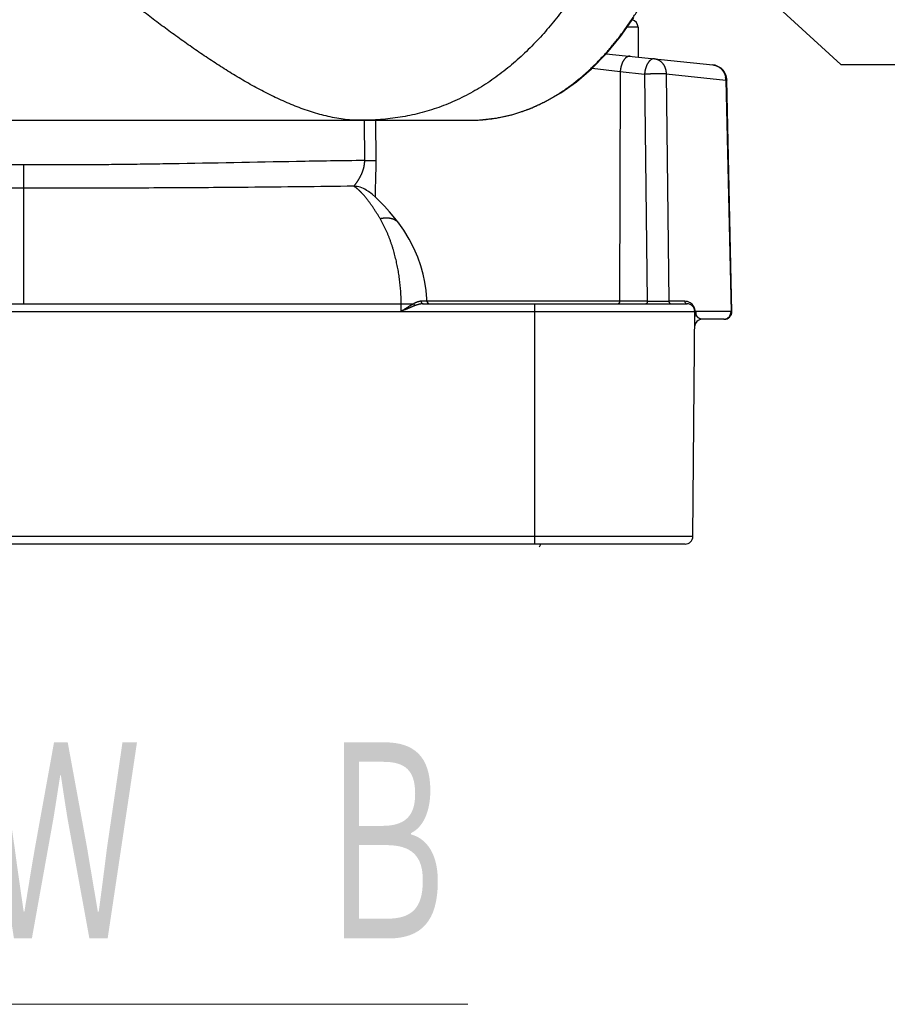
# Model space of a CAD drawing. Header units: millimetres. Extents: x 0 to 1300, y 0 to 891.
# Tile 7 of 141: x 445 to 486, y 189 to 236. Entities that reach past the tile are written whole.
import ezdxf

# ---------------------------------------------------------------- set-up
doc = ezdxf.new("R2010")
doc.units = ezdxf.units.MM
doc.header["$LTSCALE"] = 0.545669
doc.layers.add('NoLayerName_001', color=7, linetype='Continuous')
doc.styles.get("Standard").update_dxf_attribs({"font": 'txt', "bigfont": 'extfont2'})
doc.dimstyles.get("Standard").update_dxf_attribs({"dimtxt": 2.5, "dimasz": 2.5, "dimexe": 1, "dimexo": 1, "dimtad": 1, "dimdec": 3, "dimzin": 0, "dimdsep": 46, "dimtxsty": 'Standard', "dimcen": 2.5, "dimadec": 3, "dimazin": 0, "dimtfac": 0.75, "dimtdec": 3, "dimtmove": 0, "dimatfit": 3, "dimfxl": 1, "dimarcsym": 0})

msp = doc.modelspace()

# ---------------------------------------------------------------- linework, layer by layer
at = {"layer": 'NoLayerName_001', "color": 8, "linetype": 'Continuous', "lineweight": 25}
for p, q in [((474.49750054, 235.3737475), (473.97953643, 235.37374749)), ((472.32247824, 233.43552418), (473.65435973, 233.28197993)), ((473.65435973, 233.28197993), (473.62400925, 222.43791486)), ((473.65435973, 233.28197993), (474.80467952, 233.16107645)), ((474.80467952, 233.16107645), (474.93393289, 222.43791486)), ((475.82323949, 233.16996244), (475.95196326, 222.43642445)), ((475.82323949, 233.16996244), (478.64254125, 232.87984152)), ((478.64254125, 232.87984152), (478.89094428, 221.94416997)), ((461.58286457, 229.08199023), (461.57448081, 230.97855342)), ((462.11947705, 229.07773172), (462.11083896, 230.97855342)), ((445.45483033, 228.87127547), (445.45833514, 227.77664382)), ((445.45833514, 227.77664341), (445.45833514, 222.31655365)), ((427.6116864, 222.31655365), (463.30498389, 222.31655365)), ((463.30498389, 222.31655364), (463.89674297, 222.31901365)), ((463.3072514, 221.95055366), (463.30498389, 222.31655365)), ((474.93393289, 222.43791486), (464.52304414, 222.43791486)), ((469.61310216, 210.97055395), (469.61310216, 222.31655365)), ((476.70531494, 222.43642445), (475.95196326, 222.43642445)), ((477.08567947, 211.33336003), (413.83099082, 211.33336003))]:
    msp.add_line(p, q, dxfattribs=at)
at = {"layer": 'NoLayerName_001', "color": 7, "linetype": 'Continuous', "lineweight": 25}
for p, q in [((474.49750054, 235.3737475), (474.50979106, 233.96539388)), ((472.99380424, 234.12473051), (478.03360402, 233.59502621)), ((478.93601908, 221.94232446), (478.68891907, 232.8836658)), ((424.44915613, 230.97855342), (466.46751417, 230.97855342)), ((429.53586086, 230.97855342), (461.38080943, 230.97855342)), ((461.65727754, 227.68443526), (461.65894833, 227.68337495)), ((463.19316038, 226.12152439), (463.193691, 226.12083606)), ((464.3369787, 222.31655365), (476.81233432, 222.31655365)), ((413.73833598, 221.95055366), (477.17833431, 221.95055366)), ((477.08567947, 211.33336003), (477.17886483, 222.01134475)), ((477.19166835, 221.95054697), (477.21608185, 221.94736376)), ((478.89094428, 221.94416997), (477.21608185, 221.94736376)), ((478.56954338, 221.58455367), (477.53796017, 221.58455367)), ((476.71969341, 210.97055395), (414.19697688, 210.97055395))]:
    msp.add_line(p, q, dxfattribs=at)
for points in [[(466.46756285, 230.97855913), (467.0156637, 230.99606319), (467.84890594, 231.09329116), (468.63393919, 231.26963439), (469.39006517, 231.52461353), (470.12766712, 231.85992158), (470.85384544, 232.27872482), (471.58281336, 232.79660694), (472.29986189, 233.41292621), (473.00048349, 234.13158168), (473.67069745, 234.93993125), (474.30231831, 235.82714886)], [(463.193691, 226.12083606), (463.00096627, 226.3645969), (462.74859155, 226.66558891), (462.51575385, 226.9249757), (462.30262009, 227.14561528), (462.10889421, 227.33028625), (461.93119788, 227.48415545), (461.76261041, 227.61329959), (461.65723677, 227.68437101)], [(464.52306531, 222.4352117), (464.51856616, 222.55284213), (464.48549398, 222.94667952), (464.42717527, 223.33199764), (464.34312734, 223.7199802), (464.23141862, 224.11572714), (464.08848954, 224.52201889), (463.90843642, 224.94297047), (463.68923279, 225.36937675), (463.42772488, 225.7953501), (463.19314426, 226.12151194)]]:
    msp.add_lwpolyline(points, dxfattribs=at)
for centre, radius, start, end in [((474.13151449, 235.37055331), 0.36599999, 0.500043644, 74.72131139), ((477.95709897, 232.86705203), 0.73197952, 17.540874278, 83.999147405), ((477.95474099, 232.86669462), 0.73433859, 1.342092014, 17.512015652), ((464.64499624, 222.43855365), 0.12199784, 181.568949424, 269.999945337), ((476.81233432, 221.95055366), 0.36599999, 0, 90), ((478.56972922, 221.95055366), 0.36599999, 270, 358.709500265), ((477.53796017, 221.21855368), 0.36599999, 89.999996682, 179.5), ((476.71969341, 211.33655394), 0.36599999, 270, 359.5)]:
    msp.add_arc(centre, radius, start, end, dxfattribs=at)
at = {"layer": 'NoLayerName_001', "color": 8, "linetype": 'Continuous', "lineweight": 25}
for centre, radius, start, end in [((477.78442422, 232.86565133), 0.85823462, 0.945234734, 9.822582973), ((466.50012701, 238.89387883), 7.91429971, 274.123332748, 279.135659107), ((466.53519532, 238.65524598), 7.67312669, 279.160038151, 280.671239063), ((466.55400266, 238.5547409), 7.57087713, 280.672213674, 285.094086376), ((466.56353668, 238.51892932), 7.53381837, 285.095002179, 288.138249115), ((466.57266754, 238.48995345), 7.50343984, 288.140871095, 289.488748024), ((466.46912729, 239.38315122), 8.40459226, 269.98900338, 273.217129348), ((466.48150282, 239.13327174), 8.15441223, 273.228843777, 274.132908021), ((461.02989898, 226.69226254), 1.17389039, 57.693687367, 88.319373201), ((475.74981307, 431.94985524), 209.51352915, 269.7768885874, 270.0552702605), ((476.70533268, 221.95177334), 0.48465111, 73.972986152, 90.002097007), ((476.70480558, 221.95031281), 0.48620042, 44.412872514, 73.960804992), ((476.70393684, 221.94934856), 0.48749578, 30.56644241, 44.422370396), ((476.70266256, 221.94854521), 0.48900153, 19.580951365, 30.571562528), ((476.70139313, 221.94828458), 0.49028492, 11.772287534, 19.559929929), ((476.69983954, 221.9481433), 0.49183469, 0.280013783, 11.751474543), ((477.61792361, 221.94091885), 0.39978426, 179.53349857, 201.127359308), ((478.54688463, 221.90835848), 0.32380499, 270.059913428, 281.870218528), ((478.52548491, 221.93968194), 0.362615, 316.375640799, 327.324495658), ((468.4210771, 211.69510873), 1.64893791, 328.685137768, 333.882388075)]:
    msp.add_arc(centre, radius, start, end, dxfattribs=at)
for points, knots in [([(476.45608251, 249.56180827), (476.42242841, 249.4086444), (476.35607243, 249.10209081), (476.25080337, 248.64351843), (476.14197448, 248.18575368), (476.02887923, 247.72900185), (475.91158481, 247.27329941), (475.78995114, 246.81872804), (475.66389334, 246.3653574), (475.53331363, 245.91326167), (475.39811395, 245.46252131), (475.25816172, 245.01323395), (475.11332957, 244.56550116), (474.96348935, 244.1194254), (474.80851292, 243.67510916), (474.64827311, 243.23265452), (474.48263907, 242.79216624), (474.31150005, 242.35375496), (474.13466098, 241.91758551), (473.95189198, 241.48385949), (473.76297625, 241.05278198), (473.56769417, 240.62455938), (473.36582734, 240.1993975), (473.15715553, 239.77750429), (472.94147528, 239.35910102), (472.7185627, 238.94445911), (472.48817884, 238.53389906), (472.25009931, 238.12775322), (472.00409772, 237.7263557), (471.74994966, 237.33003932), (471.48742766, 236.93914566), (471.21635274, 236.55403778), (470.93642221, 236.17524432), (470.64732616, 235.80338095), (470.34877443, 235.43907653), (470.04048562, 235.08294845), (469.72213505, 234.73566667), (469.39359796, 234.39774178), (469.05423346, 234.07050923), (468.70556173, 233.75292188), (468.4625625, 233.5534432), (468.34238717, 233.45217767)], [0, 0, 0, 0, 0.4704529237, 0.9409473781, 1.4114699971, 1.8820103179, 2.3525608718, 2.823117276, 3.2936783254, 3.7642460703, 4.234820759, 4.7053938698, 5.1759597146, 5.6465176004, 6.1170720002, 6.587632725, 7.0582150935, 7.5288368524, 7.9994859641, 8.4701374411, 8.9407774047, 9.4114040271, 9.8820281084, 10.3526736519, 10.8233753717, 11.294126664, 11.7648893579, 12.2356430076, 12.7063876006, 13.1771445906, 13.6479579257, 14.1188793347, 14.5898625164, 15.060839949, 15.531788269, 16.0027317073, 16.4737451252, 16.9449554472, 17.4163971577, 17.8879026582, 18.3593593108, 18.3593593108, 18.3593593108, 18.3593593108]), ([(461.38080943, 230.97855342), (461.24443723, 230.98330734), (460.97111418, 230.98618627), (460.56300819, 231.03038835), (460.15748088, 231.09479981), (459.75583635, 231.18110827), (459.35883874, 231.28531776), (458.96692547, 231.4058519), (458.58009457, 231.5409997), (458.19815792, 231.68915672), (457.82091526, 231.84871688), (457.44805877, 232.01811578), (457.07945776, 232.19648427), (456.71490804, 232.38300165), (456.35418096, 232.57685019), (455.99705254, 232.77722617), (455.64323965, 232.98330573), (455.29255625, 233.19455777), (454.94483332, 233.41058183), (454.59986831, 233.63096193), (454.25746271, 233.85528951), (453.91741397, 234.08315514), (453.57950879, 234.31416179), (453.24362376, 234.54807512), (452.90962308, 234.78466518), (452.57736911, 235.02370425), (452.24672431, 235.26496465), (451.91754939, 235.50821876), (451.58970208, 235.75324616), (451.26308997, 235.99990571), (450.93761416, 236.2480568), (450.61317544, 236.4975603), (450.28967427, 236.74827657), (449.96701182, 237.00006738), (449.6450841, 237.25279134), (449.32382221, 237.50635636), (449.00316092, 237.76067867), (448.57632358, 238.10067313), (448.04393943, 238.52713116), (447.08768211, 239.29729679), (446.34542221, 239.898171), (445.81485456, 240.32689361)], [0, 0, 0, 0, 0.4093651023, 0.8193668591, 1.230022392, 1.6408804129, 2.0512103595, 2.461016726, 2.8706359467, 3.2802305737, 3.6898034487, 4.0992731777, 4.5087034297, 4.9181624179, 5.3276630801, 5.7371683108, 6.1466062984, 6.555976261, 6.9653191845, 7.3746582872, 7.7839996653, 8.1933338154, 8.6026464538, 9.0119474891, 9.4212478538, 9.8305521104, 10.2398589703, 10.6491618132, 11.0584535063, 11.4677380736, 11.8770201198, 12.2863018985, 12.6955835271, 13.1048632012, 13.5141382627, 13.9234100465, 14.3326810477, 14.7419530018, 15.5605031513, 16.3790627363, 18.4254610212, 18.4254610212, 18.4254610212, 18.4254610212]), ([(469.07597814, 231.41640798), (469.15470862, 231.44573625), (469.31294639, 231.50254759), (469.54609125, 231.59901153), (469.77661918, 231.70188778), (470.00390604, 231.81212571), (470.2278992, 231.92911473), (470.44839248, 232.05266315), (470.66522255, 232.18246615), (470.87823389, 232.31826934), (471.08733357, 232.45981711), (471.29249717, 232.60685385), (471.49372253, 232.75914542), (471.6910096, 232.91645716), (471.88435808, 233.07855486), (472.07376766, 233.2452043), (472.25924079, 233.4161735), (472.4407937, 233.59124598), (472.61847069, 233.77021366), (472.7923343, 233.95288276), (472.96245072, 234.13906355), (473.1288861, 234.32856634), (473.29170693, 234.52120122), (473.4509784, 234.71677958), (473.60677562, 234.91511466), (473.75915996, 235.11605157), (473.90817595, 235.31946852), (474.0538678, 235.52525312), (474.19632205, 235.73326767), (474.33546283, 235.94347475), (474.47182166, 236.15546167), (474.55972776, 236.29865015), (474.60405018, 236.37000252)], [0, 0, 0, 0, 0.252047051, 0.5042883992, 0.7567136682, 1.0092940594, 1.2619836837, 1.5147208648, 1.7674294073, 2.0200226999, 2.2724795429, 2.5248495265, 2.7771714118, 3.0294693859, 3.2817536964, 3.5340212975, 3.7862564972, 4.0384420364, 4.2906010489, 4.5427611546, 4.794938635, 5.0471389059, 5.2993569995, 5.5515780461, 5.80377843, 6.0559475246, 6.308093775, 6.5602215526, 6.8123298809, 7.0644126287, 7.3164587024, 7.5684522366, 7.5684522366, 7.5684522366, 7.5684522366]), ([(474.12214407, 234.00613722), (474.11433783, 234.00649657), (474.09870143, 234.00786518), (474.07517058, 234.00601717), (474.05192747, 234.00207366), (474.02921396, 233.99574449), (474.00722757, 233.98735046), (473.98605205, 233.9771217), (473.96573918, 233.96530031), (473.94631343, 233.95210047), (473.92778094, 233.93769433), (473.91011677, 233.92223716), (473.89328838, 233.90587639), (473.87725002, 233.888754), (473.86196977, 233.87096814), (473.84742005, 233.85258831), (473.83356271, 233.83368155), (473.82036144, 233.81431245), (473.80777244, 233.79454325), (473.79577731, 233.77440947), (473.78436298, 233.75393576), (473.77351268, 233.73314602), (473.7632103, 233.71206377), (473.75343952, 233.69071262), (473.74418413, 233.66911613), (473.73542787, 233.64729786), (473.72715455, 233.62528138), (473.71934782, 233.60309027), (473.71199189, 233.58074788), (473.70506833, 233.55827637), (473.69856747, 233.53569099), (473.69248884, 233.5130006), (473.68682921, 233.49021297), (473.681586, 233.46733557), (473.67675609, 233.44437596), (473.67233792, 233.42134152), (473.6683242, 233.39824032), (473.66472896, 233.37507788), (473.66148678, 233.35186911), (473.65971436, 233.33635004), (473.6587797, 233.32859775)], [0, 0, 0, 0, 0.02344353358, 0.04698202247, 0.07056272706, 0.0940979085, 0.1175873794, 0.14107770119, 0.16456887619, 0.18803188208, 0.21148361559, 0.23494482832, 0.25841286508, 0.28186678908, 0.30530374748, 0.3287375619, 0.35217435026, 0.37561252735, 0.39904523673, 0.42247536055, 0.4459108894, 0.46935764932, 0.49281933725, 0.51629762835, 0.53979228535, 0.56330126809, 0.58682084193, 0.61034568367, 0.63386898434, 0.65738276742, 0.68088330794, 0.7043720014, 0.72785025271, 0.75131922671, 0.77477985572, 0.79823284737, 0.82167869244, 0.84511767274, 0.86854986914, 0.8919751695, 0.8919751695, 0.8919751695, 0.8919751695]), ([(475.27246387, 233.88523373), (475.26465684, 233.88559712), (475.24901958, 233.88696971), (475.22548596, 233.88515244), (475.20223891, 233.88123467), (475.17952551, 233.87491115), (475.15754574, 233.86650194), (475.13637913, 233.85625096), (475.11607374, 233.84440995), (475.09664823, 233.83120389), (475.07811082, 233.81680145), (475.06044014, 233.80135256), (475.04360642, 233.78499991), (475.02756786, 233.76788023), (475.01229276, 233.75009105), (474.997751, 233.73170419), (474.98390273, 233.71278855), (474.97070988, 233.6934107), (474.95812649, 233.67363481), (474.94613406, 233.65349671), (474.9347201, 233.63302067), (474.9238682, 233.61223036), (474.9135626, 233.59114895), (474.90378739, 233.56979975), (474.89452672, 233.54820601), (474.88576471, 233.52639099), (474.87748555, 233.50437794), (474.86967327, 233.48219014), (474.86231245, 233.45985064), (474.85538509, 233.43738131), (474.84888167, 233.41479729), (474.8428015, 233.39210753), (474.83714119, 233.3693199), (474.83189803, 233.34644197), (474.82706874, 233.32348143), (474.82265159, 233.30044576), (474.81863916, 233.27734313), (474.8150453, 233.25417918), (474.8118045, 233.23096893), (474.81003276, 233.21544893), (474.80909848, 233.20769618)], [0, 0, 0, 0, 0.02344644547, 0.04698714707, 0.07056623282, 0.09409770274, 0.11758529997, 0.14107757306, 0.16457349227, 0.18804081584, 0.21149436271, 0.23495474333, 0.25842025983, 0.28187177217, 0.30530775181, 0.32874218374, 0.35218094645, 0.37562190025, 0.39905742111, 0.42248996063, 0.44592737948, 0.46937542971, 0.49283778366, 0.51631613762, 0.53981031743, 0.56331838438, 0.58683674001, 0.61036022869, 0.63388223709, 0.65739500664, 0.68089494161, 0.70438343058, 0.72786185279, 0.7513313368, 0.77479276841, 0.79824679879, 0.82169385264, 0.84513413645, 0.86856764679, 0.89199417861, 0.89199417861, 0.89199417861, 0.89199417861]), ([(475.27246387, 233.88523373), (475.28331479, 233.88374448), (475.30512657, 233.88125692), (475.337423, 233.87453962), (475.36937383, 233.86610997), (475.40080735, 233.85570302), (475.43160442, 233.84346903), (475.46163159, 233.82944641), (475.49076262, 233.81370156), (475.51888169, 233.79628405), (475.54592984, 233.77730144), (475.57186738, 233.7568516), (475.59665735, 233.73503054), (475.62026287, 233.71193407), (475.64264689, 233.68765781), (475.66377329, 233.66229688), (475.68360947, 233.63593798), (475.70213844, 233.60866346), (475.71935558, 233.58054849), (475.73525821, 233.55166394), (475.74984386, 233.52208073), (475.76310996, 233.4918697), (475.77505394, 233.46110166), (475.78567336, 233.42984672), (475.79496658, 233.39817217), (475.80293929, 233.36614384), (475.80959962, 233.33382445), (475.81495089, 233.30127619), (475.8190148, 233.26856124), (475.82174443, 233.23574175), (475.82334836, 233.20287982), (475.82317166, 233.18096495), (475.82323879, 233.17001889)], [0, 0, 0, 0, 0.0328579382, 0.06581476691, 0.09885396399, 0.13195246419, 0.16508258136, 0.19821387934, 0.23131501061, 0.26436628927, 0.29738669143, 0.33039603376, 0.36340516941, 0.39641692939, 0.42942708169, 0.46242528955, 0.49539868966, 0.52835419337, 0.56130675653, 0.5942663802, 0.62723842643, 0.66022407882, 0.69322080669, 0.72622282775, 0.75922356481, 0.79222108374, 0.82521232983, 0.85819174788, 0.89115163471, 0.92408248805, 0.95697335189, 0.98981215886, 0.98981215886, 0.98981215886, 0.98981215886]), ([(468.34238717, 233.45217767), (468.21860233, 233.35539538), (467.97369683, 233.15834262), (467.59028723, 232.8836444), (467.19718524, 232.62282774), (466.792739, 232.3792833), (466.37807213, 232.15311003), (465.95387595, 231.94519623), (465.52103154, 231.75626522), (465.08037591, 231.58710297), (464.63276625, 231.43843649), (464.1789777, 231.31115872), (463.71998258, 231.20531941), (463.25680186, 231.12032263), (462.79036033, 231.05548691), (462.32159886, 231.01088873), (461.85150965, 230.98287413), (461.53764602, 230.98142874), (461.38080943, 230.97855342)], [0, 0, 0, 0, 0.4713867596, 0.9427816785, 1.4143693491, 1.8863645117, 2.3586379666, 2.8309587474, 3.3031330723, 3.7750125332, 4.246502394, 4.717577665, 5.1883853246, 5.6591180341, 6.1298765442, 6.6006830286, 7.0714705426, 7.54205936, 7.54205936, 7.54205936, 7.54205936]), ([(478.03362288, 233.59502423), (478.0434577, 233.59375549), (478.06319443, 233.59155236), (478.09253486, 233.58622056), (478.12166832, 233.57969989), (478.15049456, 233.57179165), (478.17894726, 233.56257664), (478.20695077, 233.55206026), (478.23443293, 233.54026907), (478.26132236, 233.52721764), (478.28756642, 233.51294624), (478.31312645, 233.49750368), (478.33796507, 233.48093466), (478.36204527, 233.46328457), (478.38532995, 233.44459857), (478.40778206, 233.42492187), (478.42936493, 233.40429888), (478.45004399, 233.38277325), (478.46978898, 233.36038949), (478.48857053, 233.33719063), (478.50635942, 233.31321965), (478.52312648, 233.28851955), (478.53884223, 233.26313317), (478.55347819, 233.23710384), (478.56700179, 233.2104737), (478.57940409, 233.18329862), (478.59068702, 233.15563854), (478.60084582, 233.12755146), (478.60989246, 233.09909866), (478.61777863, 233.07033009), (478.62467992, 233.04133767), (478.62818881, 233.02179824), (478.63007775, 233.01206434)], [0, 0, 0, 0, 0.029748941, 0.05955530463, 0.08940709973, 0.11929111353, 0.14919349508, 0.17910033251, 0.20899822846, 0.23887609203, 0.2687364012, 0.29858728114, 0.32843421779, 0.35828027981, 0.38812646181, 0.41797202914, 0.44781488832, 0.47765425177, 0.5074925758, 0.53733181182, 0.56717322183, 0.59701765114, 0.62686580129, 0.65671850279, 0.68657690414, 0.7164409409, 0.74630744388, 0.77617047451, 0.80602167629, 0.83585061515, 0.86564511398, 0.89539158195, 0.89539158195, 0.89539158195, 0.89539158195]), ([(473.6587797, 233.32859775), (473.65797735, 233.32083306), (473.65624175, 233.30531865), (473.6550307, 233.28975451), (473.65435973, 233.28197993)], [0, 0, 0, 0, 0.023418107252, 0.046828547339, 0.046828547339, 0.046828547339, 0.046828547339]), ([(474.80909848, 233.20769618), (474.80829638, 233.19993111), (474.80656148, 233.18441603), (474.80535041, 233.16885129), (474.80467953, 233.16107645)], [0, 0, 0, 0, 0.023419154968, 0.046830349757, 0.046830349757, 0.046830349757, 0.046830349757]), ([(475.82323879, 233.17001889), (475.81645041, 233.17019043), (475.8028748, 233.17060282), (475.78250185, 233.17080562), (475.72138226, 233.17091454), (475.6330994, 233.17024931), (475.54481621, 233.17045478), (475.49048926, 233.1702666), (475.45653533, 233.17005321), (475.36146674, 233.16918189), (475.25282104, 233.16773786), (475.1509597, 233.16699478), (475.11021662, 233.16654211), (475.0898462, 233.16627691), (475.06947678, 233.16596051), (475.04910847, 233.16558765), (475.02195155, 233.16502825), (474.97442616, 233.16392435), (474.92690431, 233.162631), (474.88616565, 233.16170436), (474.86579493, 233.16132636), (474.84542349, 233.16107221), (474.8250512, 233.16094443), (474.81147011, 233.16104819), (474.80467953, 233.16107645)], [0, 0, 0, 0, 0.0203716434, 0.0407441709, 0.0611188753, 0.2037311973, 0.3055946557, 0.3259674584, 0.36671286, 0.4074582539, 0.6111850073, 0.6926770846, 0.7130495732, 0.7334217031, 0.7537934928, 0.7741651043, 0.7945368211, 0.8352814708, 0.9167794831, 0.9371547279, 0.957528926, 0.9779017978, 0.9982736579, 1.0186455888, 1.0186455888, 1.0186455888, 1.0186455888]), ([(478.68892258, 232.88380535), (478.68851981, 232.88357919), (478.68776862, 232.88305505), (478.68647375, 232.88276082), (478.68525085, 232.88240556), (478.68400194, 232.88213558), (478.68270903, 232.8818895), (478.68137779, 232.88167453), (478.68002163, 232.88148269), (478.67865219, 232.88131031), (478.67728104, 232.88115252), (478.67591627, 232.88100415), (478.67456108, 232.88086515), (478.67321496, 232.88073548), (478.67187651, 232.88061488), (478.67054433, 232.88050311), (478.66921703, 232.88039993), (478.66789322, 232.8803051), (478.6665715, 232.88021838), (478.66525047, 232.88013954), (478.66392873, 232.88006833), (478.66260501, 232.88000453), (478.6612785, 232.8799479), (478.659949, 232.87989826), (478.65861676, 232.87985541), (478.65728213, 232.87981919), (478.65594546, 232.87978943), (478.6546071, 232.87976595), (478.65326738, 232.87974857), (478.65192666, 232.87973713), (478.65058528, 232.87973145), (478.64924359, 232.87973135), (478.64790194, 232.87973668), (478.64656066, 232.8797472), (478.64522012, 232.87976295), (478.64388064, 232.87978301), (478.6429881, 232.87980098), (478.64254205, 232.87980938)], [0, 0, 0, 0, 0.001385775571, 0.002706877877, 0.003937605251, 0.00521540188, 0.006535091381, 0.007886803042, 0.009260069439, 0.010643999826, 0.012027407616, 0.013400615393, 0.01476241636, 0.016114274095, 0.017457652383, 0.018794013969, 0.020124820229, 0.021451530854, 0.022775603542, 0.024098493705, 0.025421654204, 0.026746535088, 0.028074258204, 0.029404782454, 0.0307378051, 0.03207302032, 0.033410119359, 0.034748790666, 0.036088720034, 0.037429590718, 0.038771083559, 0.040112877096, 0.041454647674, 0.042796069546, 0.044136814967, 0.045476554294, 0.046814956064, 0.046814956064, 0.046814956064, 0.046814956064]), ([(445.45702257, 228.87127573), (445.27785758, 228.87083115), (444.91952748, 228.86970731), (444.20286198, 228.86933698), (443.30702831, 228.87104999), (442.23204127, 228.87687416), (441.15708143, 228.8862377), (440.08216044, 228.89903801), (438.82813117, 228.91720845), (435.96189876, 228.96607475), (432.91672102, 229.02881738), (430.22955263, 229.07002961), (429.51295462, 229.07956164), (429.33380581, 229.08199021)], [0, 0, 0, 0, 0.537496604, 1.0749949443, 2.1499950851, 3.2249973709, 4.2999970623, 5.374991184, 6.4499843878, 8.0624763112, 13.974930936, 15.5874193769, 16.1249151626, 16.1249151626, 16.1249151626, 16.1249151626]), ([(461.58286457, 229.08199023), (461.04533689, 229.07424979), (459.97026737, 229.05966688), (456.92439172, 229.0081715), (454.05788772, 228.94839892), (451.37029302, 228.9064984), (450.29521696, 228.8922307), (449.22010061, 228.88109133), (448.14495043, 228.87349913), (447.24897436, 228.87016412), (446.53219127, 228.86941838), (445.9946051, 228.86969404), (445.63621671, 228.87082766), (445.45702257, 228.87127573)], [0, 0, 0, 0, 1.6127502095, 3.2255020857, 9.138921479, 10.2140903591, 11.2892584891, 12.3644302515, 13.4396070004, 14.514783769, 15.0523710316, 15.5899568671, 16.1275409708, 16.1275409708, 16.1275409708, 16.1275409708]), ([(461.06432715, 227.86564797), (461.07075218, 227.87192225), (461.0840749, 227.8840592), (461.10135063, 227.9048695), (461.11836704, 227.92583224), (461.13505701, 227.94704245), (461.15144501, 227.96844313), (461.16754548, 227.9900519), (461.1833762, 228.01186581), (461.19895328, 228.03387501), (461.21428901, 228.05606327), (461.22939447, 228.07841388), (461.24428272, 228.10090965), (461.25896175, 228.12353938), (461.27342388, 228.14630456), (461.28766474, 228.16920607), (461.30167932, 228.19224534), (461.31546274, 228.21542371), (461.32901013, 228.23874203), (461.34231503, 228.26220123), (461.35536946, 228.2858022), (461.36816547, 228.30954536), (461.38069505, 228.33343117), (461.39295023, 228.35746006), (461.40492295, 228.38163244), (461.41660511, 228.40594816), (461.42798664, 228.43040727), (461.43905673, 228.45500941), (461.4498046, 228.47975399), (461.46021944, 228.50464044), (461.47029045, 228.52966816), (461.48000681, 228.55483658), (461.48935764, 228.58014493), (461.49833182, 228.60559159), (461.50691783, 228.63117394), (461.51510429, 228.65688848), (461.522878, 228.68273197), (461.53023246, 228.70869963), (461.53713611, 228.73479237), (461.54365094, 228.76098998), (461.54754298, 228.7785618), (461.54954563, 228.78733534)], [0, 0, 0, 0, 0.0269411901, 0.053967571, 0.0809985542, 0.1079759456, 0.1349228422, 0.161863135, 0.1888152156, 0.2157797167, 0.2427529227, 0.2697304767, 0.2967074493, 0.3236805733, 0.3506503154, 0.3776176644, 0.4045837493, 0.4315498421, 0.4585173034, 0.4854864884, 0.5124568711, 0.5394281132, 0.5664001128, 0.5933730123, 0.6203472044, 0.6473231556, 0.6743002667, 0.701277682, 0.7282549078, 0.7552318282, 0.782208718, 0.809186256, 0.8361655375, 0.8631474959, 0.890131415, 0.9171165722, 0.9441027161, 0.9710900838, 0.9980794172, 1.02507198, 1.0520695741, 1.0520695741, 1.0520695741, 1.0520695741]), ([(461.54954563, 228.78733534), (461.5513914, 228.79614573), (461.55520107, 228.81374542), (461.56021103, 228.84029232), (461.56479174, 228.86692109), (461.56886146, 228.89363635), (461.57243366, 228.92042216), (461.57549676, 228.94726798), (461.57804397, 228.97416187), (461.58007448, 229.00109217), (461.58155871, 229.02804746), (461.58257615, 229.05501504), (461.58272478, 229.07300085), (461.58286524, 229.08199023)], [0, 0, 0, 0, 0.0270049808, 0.05401881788, 0.0810387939, 0.10806153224, 0.13508391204, 0.16210308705, 0.18911650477, 0.21612192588, 0.243117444, 0.27010150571, 0.29707293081, 0.29707293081, 0.29707293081, 0.29707293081]), ([(461.58286457, 229.08199023), (461.63056623, 229.08191822), (461.72000832, 229.08182675), (461.82733856, 229.08152098), (461.89889138, 229.0811543), (461.94062773, 229.08083913), (461.99428921, 229.08029096), (462.04199046, 229.07970985), (462.08372871, 229.0791355), (462.1016162, 229.0787254), (462.11352235, 229.07802756), (462.11947705, 229.07773172)], [0, 0, 0, 0, 0.14310514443, 0.26832641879, 0.32199166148, 0.35776630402, 0.39353883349, 0.48298470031, 0.5008785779, 0.51876811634, 0.53665423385, 0.53665423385, 0.53665423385, 0.53665423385]), ([(462.08387609, 227.3509771), (462.08399257, 227.37400539), (462.08409599, 227.42006324), (462.08502843, 227.48914509), (462.08631778, 227.55822196), (462.08796796, 227.62729279), (462.09050658, 227.71937721), (462.0962489, 227.90352103), (462.10348145, 228.11065908), (462.10884063, 228.29481745), (462.11126557, 228.38690847), (462.11294045, 228.45598114), (462.11446007, 228.5250572), (462.11581168, 228.5941362), (462.11698282, 228.66321766), (462.1179612, 228.73230112), (462.11873355, 228.80138611), (462.11929036, 228.87047217), (462.11960803, 228.93955879), (462.11971565, 229.00864565), (462.1195356, 229.05470302), (462.11947705, 229.07773172)], [0, 0, 0, 0, 0.0690857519, 0.1381724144, 0.2072612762, 0.2763520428, 0.3454431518, 0.4836191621, 0.8290509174, 0.9672337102, 1.0363265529, 1.1054196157, 1.1745124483, 1.2436046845, 1.312696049, 1.3817863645, 1.4508755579, 1.5199636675, 1.5890508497, 1.6581373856, 1.727223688, 1.727223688, 1.727223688, 1.727223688]), ([(445.45833514, 227.77664382), (444.41790821, 227.77652136), (442.75322406, 227.77484799), (440.46428751, 227.77904775), (438.5915317, 227.78563944), (436.71879792, 227.79668656), (433.80570459, 227.8205499), (431.51693043, 227.84796564), (429.8523451, 227.86561253)], [0, 0, 0, 0, 3.1212808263, 4.9940503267, 6.8668161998, 8.7395795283, 10.6123440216, 15.6063806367, 15.6063806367, 15.6063806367, 15.6063806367]), ([(461.0643254, 227.86561264), (459.39974004, 227.84796565), (457.11096584, 227.82055124), (454.19787249, 227.79668446), (452.32513868, 227.78563949), (450.24429848, 227.77830434), (447.95535989, 227.7748048), (446.29067649, 227.77637356), (445.45833514, 227.77664371)], [0, 0, 0, 0, 4.9940366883, 6.866801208, 8.7395645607, 10.6123304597, 13.109356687, 15.6063808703, 15.6063808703, 15.6063808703, 15.6063808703]), ([(461.46786531, 227.51899046), (461.46180808, 227.52549556), (461.44973006, 227.53854072), (461.43139123, 227.5579021), (461.41290764, 227.57712706), (461.39424752, 227.59618279), (461.3754085, 227.61506375), (461.35638032, 227.63375711), (461.33715484, 227.65225198), (461.31772334, 227.67053695), (461.29807723, 227.68860072), (461.27820806, 227.70643215), (461.25810673, 227.72401916), (461.23776911, 227.74135126), (461.21718125, 227.75839874), (461.19632008, 227.77511209), (461.17516791, 227.79144393), (461.15370488, 227.80734337), (461.13191691, 227.82276922), (461.1097689, 227.83764477), (461.08730397, 227.85202552), (461.07195159, 227.86099004), (461.0643232, 227.86554961)], [0, 0, 0, 0, 0.02666566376, 0.05333324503, 0.08000219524, 0.10667231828, 0.13334379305, 0.16001719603, 0.18669352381, 0.21337421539, 0.2400611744, 0.26675679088, 0.29346396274, 0.32018575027, 0.3469178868, 0.37364997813, 0.40037368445, 0.42708335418, 0.45377632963, 0.48045325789, 0.50711840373, 0.53377995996, 0.53377995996, 0.53377995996, 0.53377995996]), ([(462.30795754, 226.33920584), (462.29558248, 226.35996721), (462.27092703, 226.40154761), (462.23337268, 226.46357773), (462.1954553, 226.52538878), (462.15709862, 226.58693121), (462.11830279, 226.64820092), (462.07904749, 226.70918164), (462.03931786, 226.76986035), (461.99909764, 226.83022319), (461.9583708, 226.89025642), (461.91712166, 226.9499466), (461.87533322, 227.00927867), (461.83299707, 227.0682386), (461.7900633, 227.12677518), (461.74647241, 227.18482223), (461.70217044, 227.24231524), (461.65709859, 227.29918543), (461.61121298, 227.35537758), (461.56441487, 227.41078645), (461.51680989, 227.46549322), (461.48409839, 227.50108542), (461.46786531, 227.51899046)], [0, 0, 0, 0, 0.0725092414, 0.1450210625, 0.2175350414, 0.2900511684, 0.3625698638, 0.4350919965, 0.5076189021, 0.5801524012, 0.652694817, 0.7252489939, 0.7978183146, 0.870405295, 0.9430015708, 1.015595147, 1.088176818, 1.1607405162, 1.2332836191, 1.3058072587, 1.3783166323, 1.4508213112, 1.4508213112, 1.4508213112, 1.4508213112]), ([(463.30502858, 222.31655384), (463.30446712, 222.36307181), (463.30386779, 222.45612672), (463.29982572, 222.5956714), (463.29392275, 222.73517094), (463.28583408, 222.87458615), (463.27566566, 223.01388193), (463.26340794, 223.15302208), (463.24908256, 223.29197072), (463.23270184, 223.43069179), (463.21428411, 223.56915076), (463.19382886, 223.70731301), (463.17131443, 223.84514257), (463.1467233, 223.98260496), (463.12003683, 224.11966557), (463.09123656, 224.25628985), (463.0603044, 224.39244331), (463.02722065, 224.52809094), (462.99197237, 224.6631969), (462.95451917, 224.79771362), (462.91479334, 224.93158029), (462.87273391, 225.06473496), (462.82827822, 225.19711511), (462.78136442, 225.32865848), (462.73192917, 225.45930209), (462.67991756, 225.58897696), (462.62526138, 225.71758745), (462.56783578, 225.8449874), (462.50757669, 225.97104765), (462.44424351, 226.0955358), (462.37824741, 226.21859742), (462.33112318, 226.29885538), (462.30795691, 226.33919829)], [0, 0, 0, 0, 0.1395640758, 0.2791591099, 0.41878142, 0.5584266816, 0.6980899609, 0.8377657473, 0.9774479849, 1.1171301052, 1.2568051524, 1.3964685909, 1.5361195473, 1.6757583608, 1.8153864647, 1.9550064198, 2.0946219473, 2.234237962, 2.3738602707, 2.5134887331, 2.6531189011, 2.7927499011, 2.932384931, 3.0720314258, 3.211701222, 3.3514102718, 3.4911540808, 3.630897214, 3.7706109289, 3.9102771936, 4.0498894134, 4.1894531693, 4.1894531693, 4.1894531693, 4.1894531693]), ([(462.30795754, 226.33920584), (462.31835325, 226.34167353), (462.33911116, 226.34679049), (462.37050592, 226.35338926), (462.40204947, 226.3593145), (462.43374882, 226.36442408), (462.46557588, 226.36872115), (462.497512, 226.37216986), (462.52953596, 226.37474489), (462.56162711, 226.37641778), (462.59376138, 226.37716197), (462.62590891, 226.37694529), (462.65803353, 226.37572957), (462.69009589, 226.37347768), (462.72205651, 226.37015212), (462.75387587, 226.36571547), (462.78551447, 226.36013023), (462.81693181, 226.35335905), (462.84807866, 226.34536714), (462.87889342, 226.33612442), (462.90930234, 226.32560264), (462.93922753, 226.3137745), (462.96859107, 226.30061274), (462.99731466, 226.28608961), (463.02532016, 226.27017945), (463.05251341, 226.25285801), (463.07880776, 226.23415412), (463.10410665, 226.2141166), (463.12832484, 226.19281045), (463.15130098, 226.17024027), (463.17315899, 226.14663939), (463.18637469, 226.12978637), (463.1931426, 226.12151068)], [0, 0, 0, 0, 0.03205374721, 0.06413178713, 0.09622668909, 0.12833267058, 0.1604457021, 0.19256361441, 0.22468620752, 0.25681536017, 0.28895470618, 0.32110100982, 0.35324520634, 0.38538142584, 0.41750763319, 0.44962590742, 0.48174272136, 0.5138692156, 0.54601864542, 0.57818502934, 0.61035543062, 0.64252298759, 0.67468764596, 0.70685679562, 0.7390458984, 0.771275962, 0.80353910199, 0.83580697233, 0.86805359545, 0.90025690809, 0.93239995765, 0.96447213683, 0.96447213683, 0.96447213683, 0.96447213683]), ([(463.89674297, 222.31901365), (463.88653727, 222.31352366), (463.86607643, 222.30263502), (463.83568177, 222.28575393), (463.80544797, 222.26858429), (463.7753932, 222.25109494), (463.74549403, 222.23333244), (463.71573819, 222.21532251), (463.68611044, 222.19709644), (463.65659625, 222.17868409), (463.62718114, 222.1601154), (463.59784943, 222.14142116), (463.56858729, 222.1226265), (463.53938951, 222.10374021), (463.51024871, 222.08477264), (463.48115757, 222.06573377), (463.44242706, 222.04026604), (463.38443038, 222.00191485), (463.33620567, 221.96979636), (463.3072514, 221.95055366)], [0, 0, 0, 0, 0.03476588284, 0.06953142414, 0.10429943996, 0.13907163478, 0.17384869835, 0.20863040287, 0.24341570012, 0.27820281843, 0.31298935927, 0.34777240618, 0.38255011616, 0.41732330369, 0.45209299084, 0.48686009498, 0.52162544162, 0.59115376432, 0.69544987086, 0.69544987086, 0.69544987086, 0.69544987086]), ([(464.24305761, 222.43404253), (464.23694832, 222.43386497), (464.22471912, 222.43375465), (464.20643363, 222.43211977), (464.18822158, 222.42971496), (464.17009835, 222.42646191), (464.15207515, 222.42249046), (464.13416429, 222.41787425), (464.11637786, 222.41270168), (464.09872801, 222.40705724), (464.08122577, 222.40102476), (464.06386945, 222.39468755), (464.04666109, 222.38807346), (464.02959308, 222.38120023), (464.01265378, 222.37408599), (463.99583173, 222.3667484), (463.97911538, 222.35920533), (463.96249336, 222.35147426), (463.94595361, 222.34357406), (463.92948676, 222.33551829), (463.9130733, 222.32734042), (463.90218225, 222.32178158), (463.89672861, 222.31901467)], [0, 0, 0, 0, 0.01833562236, 0.03666955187, 0.05503061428, 0.07343517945, 0.09188841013, 0.1103855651, 0.1289132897, 0.14745085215, 0.16597130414, 0.18444761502, 0.2028793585, 0.22127581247, 0.23964531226, 0.25799528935, 0.27633233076, 0.29466224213, 0.31299011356, 0.33132038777, 0.34965693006, 0.36800309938, 0.36800309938, 0.36800309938, 0.36800309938]), ([(463.89674018, 222.31901214), (463.89739285, 222.31730388), (463.89867134, 222.31387772), (463.90074867, 222.30880022), (463.90291713, 222.30375921), (463.90519167, 222.29875814), (463.90756534, 222.29379235), (463.91003534, 222.28886034), (463.91260281, 222.28396546), (463.91527085, 222.27911486), (463.91804139, 222.27431612), (463.92091659, 222.26957692), (463.92389854, 222.26490494), (463.92698934, 222.26030784), (463.93019111, 222.25579328), (463.93350598, 222.25136897), (463.93693596, 222.24704248), (463.94048356, 222.2428219), (463.94414944, 222.23871331), (463.94794116, 222.23473038), (463.95184061, 222.23085857), (463.95456411, 222.22841144), (463.95590983, 222.22717164)], [0, 0, 0, 0, 0.00548607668, 0.01096992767, 0.01645592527, 0.02194822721, 0.02745077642, 0.03296685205, 0.03849511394, 0.04403183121, 0.04957355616, 0.05511718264, 0.06065997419, 0.06619959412, 0.07173413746, 0.07726216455, 0.0827827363, 0.08829545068, 0.09380047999, 0.09929860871, 0.10479127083, 0.11028058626, 0.11028058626, 0.11028058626, 0.11028058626]), ([(464.3369787, 222.31655365), (464.33043815, 222.31642597), (464.31735145, 222.31635125), (464.29775015, 222.31515501), (464.27818593, 222.31338287), (464.25866793, 222.31097125), (464.23920321, 222.30800973), (464.21979939, 222.30454674), (464.20046399, 222.30064156), (464.18120446, 222.29635084), (464.1620284, 222.29173059), (464.14293771, 222.28684034), (464.12393281, 222.28171229), (464.10501175, 222.27635865), (464.08616811, 222.27079491), (464.06739566, 222.26503542), (464.04868803, 222.25909489), (464.03003904, 222.25298761), (464.011442, 222.24672925), (463.99289206, 222.24033034), (463.97437746, 222.23382064), (463.96206922, 222.22937954), (463.95590983, 222.22717133)], [0, 0, 0, 0, 0.01962536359, 0.03925085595, 0.05889048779, 0.0785524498, 0.09823962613, 0.11795012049, 0.13767778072, 0.15741271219, 0.17714177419, 0.19684980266, 0.21653220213, 0.23619401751, 0.25584004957, 0.27547456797, 0.29510134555, 0.31472369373, 0.33434449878, 0.35396625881, 0.37359112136, 0.39322092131, 0.39322092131, 0.39322092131, 0.39322092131]), ([(464.52303189, 222.43521097), (464.52158955, 222.43514153), (464.51873835, 222.43501722), (464.51442499, 222.43475173), (464.51012146, 222.43490017), (464.50580275, 222.4347553), (464.50150922, 222.43469186), (464.49576719, 222.43465572), (464.48714923, 222.43460524), (464.47422545, 222.43450085), (464.43976729, 222.43435713), (464.36223081, 222.43413054), (464.29043783, 222.43410111), (464.24305485, 222.4340424)], [0, 0, 0, 0, 0.00433203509, 0.00856345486, 0.01295522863, 0.01723809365, 0.02152388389, 0.02583736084, 0.03446434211, 0.04737830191, 0.06460986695, 0.1378396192, 0.27998865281, 0.27998865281, 0.27998865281, 0.27998865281]), ([(464.24305761, 222.43404253), (464.24314205, 222.43221227), (464.24326385, 222.4285468), (464.2437301, 222.42306153), (464.24436679, 222.41758893), (464.24520509, 222.41213845), (464.24623738, 222.40671799), (464.24746647, 222.40133587), (464.24889236, 222.39600029), (464.2505159, 222.39071955), (464.25233705, 222.38550239), (464.25435809, 222.38035932), (464.25658248, 222.37530254), (464.25901322, 222.37034454), (464.26165339, 222.36549788), (464.26450604, 222.36077512), (464.26757427, 222.35618881), (464.27086099, 222.3517518), (464.27436722, 222.34747896), (464.2780915, 222.34338834), (464.28203057, 222.33950136), (464.28618029, 222.33584047), (464.29053655, 222.33242816), (464.2950953, 222.3292871), (464.29985205, 222.32643968), (464.30479899, 222.32391226), (464.3099152, 222.32172325), (464.31517152, 222.31988996), (464.32053667, 222.31842639), (464.32597976, 222.31737026), (464.33146755, 222.31667019), (464.33514628, 222.31662779), (464.3369787, 222.3165539)], [0, 0, 0, 0, 0.00549661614, 0.01100014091, 0.01650927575, 0.02202284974, 0.02753985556, 0.0330594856, 0.03858116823, 0.04410460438, 0.04962966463, 0.0551548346, 0.06067808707, 0.06619828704, 0.07171530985, 0.07723013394, 0.08274493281, 0.08826316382, 0.0937887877, 0.09931971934, 0.10485170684, 0.11038245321, 0.11591192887, 0.12144265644, 0.12697998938, 0.1325315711, 0.13809548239, 0.14366131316, 0.1492196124, 0.15476283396, 0.16028606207, 0.16578777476, 0.16578777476, 0.16578777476, 0.16578777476]), ([(473.62400925, 222.43791486), (473.62397576, 222.43555617), (473.62395337, 222.43086464), (473.62365671, 222.42384987), (473.62315339, 222.41685737), (473.62237982, 222.40982614), (473.62130448, 222.40269508), (473.61988749, 222.39540434), (473.61809956, 222.38792202), (473.61592775, 222.38027318), (473.61336363, 222.37254392), (473.61040643, 222.36485233), (473.60705569, 222.35731774), (473.60331075, 222.35005912), (473.59917032, 222.34319479), (473.59463199, 222.33684304), (473.5896915, 222.33112044), (473.58434133, 222.32615022), (473.57857185, 222.32203941), (473.57236782, 222.31897415), (473.56573646, 222.31689022), (473.56111123, 222.31677507), (473.55879766, 222.31655365)], [0, 0, 0, 0, 0.00707678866, 0.01407327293, 0.02105857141, 0.02810511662, 0.03528859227, 0.04268754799, 0.05037978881, 0.05836066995, 0.06653392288, 0.07480194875, 0.08307233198, 0.09125991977, 0.09928969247, 0.10710080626, 0.1146522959, 0.12193094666, 0.12896153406, 0.13581849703, 0.1426356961, 0.14960809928, 0.14960809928, 0.14960809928, 0.14960809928]), ([(474.93393289, 222.43791486), (474.9338994, 222.43555617), (474.93387702, 222.43086464), (474.93358036, 222.42384987), (474.93307704, 222.41685737), (474.93230347, 222.40982613), (474.93122813, 222.40269507), (474.92981114, 222.39540434), (474.92802321, 222.38792202), (474.92585141, 222.38027317), (474.92328729, 222.37254392), (474.92033008, 222.36485232), (474.91697935, 222.35731773), (474.9132344, 222.35005911), (474.90909397, 222.34319479), (474.90455564, 222.33684304), (474.89961515, 222.33112044), (474.89426497, 222.32615021), (474.88849549, 222.32203941), (474.88229146, 222.31897415), (474.87566011, 222.31689022), (474.87103487, 222.31677507), (474.86872131, 222.31655365)], [0, 0, 0, 0, 0.00707678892, 0.0140732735, 0.02105857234, 0.028105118, 0.03528859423, 0.04268755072, 0.05037979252, 0.05836067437, 0.0665339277, 0.07480195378, 0.08307233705, 0.09125992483, 0.09928969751, 0.10710081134, 0.11465230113, 0.12193095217, 0.12896153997, 0.13581850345, 0.14263570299, 0.14960810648, 0.14960810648, 0.14960810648, 0.14960810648]), ([(475.95196326, 222.43642445), (475.95205847, 222.4341039), (475.95216207, 222.42944084), (475.95284672, 222.42245355), (475.95384394, 222.41546546), (475.9552087, 222.4085059), (475.95692229, 222.4016018), (475.95898597, 222.39478073), (475.9613956, 222.38807011), (475.96414856, 222.38149743), (475.96724184, 222.37509015), (475.9706726, 222.36887576), (475.97443798, 222.36288179), (475.97853518, 222.3571358), (475.98296128, 222.35166551), (475.9877124, 222.34650004), (475.99277534, 222.34166236), (475.99813637, 222.33717581), (476.00378167, 222.33306407), (476.00969739, 222.32935085), (476.01586883, 222.32606031), (476.02227461, 222.3232197), (476.02887847, 222.32084851), (476.03563715, 222.31896035), (476.04250628, 222.3176012), (476.04943833, 222.31670255), (476.05408704, 222.3166484), (476.05640245, 222.31655365)], [0, 0, 0, 0, 0.0069675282, 0.0139861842, 0.02104642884, 0.02813843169, 0.03525236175, 0.04237867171, 0.04950838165, 0.0566333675, 0.06374665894, 0.07084275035, 0.07791792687, 0.08497060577, 0.09200169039, 0.09901425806, 0.10601082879, 0.11299467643, 0.11997085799, 0.12694653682, 0.13393128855, 0.1409345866, 0.14794979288, 0.15496382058, 0.16196505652, 0.16894442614, 0.17589648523, 0.17589648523, 0.17589648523, 0.17589648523]), ([(476.70531494, 222.43642445), (476.70541476, 222.43407886), (476.70552291, 222.42936491), (476.70624298, 222.42230346), (476.70729078, 222.41524363), (476.70872297, 222.40821607), (476.71051847, 222.40124883), (476.71267723, 222.39437069), (476.71519355, 222.38761022), (476.71806331, 222.3809961), (476.72128199, 222.37455696), (476.72484523, 222.36832148), (476.72874868, 222.36231837), (476.73298799, 222.35657633), (476.73755899, 222.35112433), (476.74245608, 222.34599167), (476.74766304, 222.34119868), (476.75316437, 222.33676598), (476.75894436, 222.33271418), (476.76498737, 222.32906395), (476.7712768, 222.32583656), (476.77778954, 222.32305545), (476.78448986, 222.32073775), (476.79133628, 222.31889553), (476.79828659, 222.3175717), (476.80529566, 222.31669805), (476.80999374, 222.31664568), (476.81233432, 222.31655365)], [0, 0, 0, 0, 0.00704315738, 0.01413848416, 0.02127681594, 0.02844846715, 0.03564355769, 0.04285232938, 0.05006545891, 0.05727437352, 0.06447157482, 0.0716509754, 0.07880825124, 0.08594121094, 0.09305017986, 0.10013802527, 0.10720856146, 0.11426639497, 0.12131733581, 0.12836867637, 0.13542945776, 0.14250755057, 0.14959581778, 0.15668237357, 0.16375657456, 0.17080993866, 0.17783709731, 0.17783709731, 0.17783709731, 0.17783709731]), ([(463.95590983, 222.22717133), (463.94487508, 222.22312103), (463.92277742, 222.21509664), (463.88979976, 222.20260267), (463.85691437, 222.18986596), (463.82413204, 222.17685944), (463.79143998, 222.16362074), (463.7588317, 222.15017013), (463.72629902, 222.13653254), (463.69383421, 222.1227317), (463.66142948, 222.10879148), (463.62907658, 222.09473618), (463.59676741, 222.08058747), (463.56449858, 222.06635389), (463.53226548, 222.05204503), (463.48933017, 222.03287877), (463.42500592, 222.00395825), (463.36076762, 221.97484777), (463.31795521, 221.95541186), (463.30725141, 221.95055366)], [0, 0, 0, 0, 0.03526377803, 0.07052744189, 0.10579263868, 0.14106036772, 0.17633103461, 0.21160450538, 0.24688016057, 0.28215694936, 0.31743344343, 0.35270789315, 0.38797904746, 0.42324736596, 0.45851350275, 0.49377803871, 0.56430430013, 0.67009301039, 0.70535717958, 0.70535717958, 0.70535717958, 0.70535717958]), ([(477.53796017, 221.58455367), (477.53285706, 221.58469156), (477.52262205, 221.58476859), (477.5072935, 221.58608473), (477.49199801, 221.58809894), (477.47678874, 221.59092756), (477.46171585, 221.59452019), (477.44683033, 221.59887136), (477.43218295, 221.60396359), (477.41782455, 221.60978271), (477.403806, 221.61631364), (477.39017664, 221.62354264), (477.37698006, 221.63145901), (477.36423611, 221.64002878), (477.351957, 221.64922235), (477.3401537, 221.65901069), (477.32883722, 221.66936486), (477.31801861, 221.68025574), (477.30771026, 221.69165328), (477.29792232, 221.70352263), (477.2886658, 221.71582764), (477.27995156, 221.72853167), (477.27179276, 221.74159901), (477.26419402, 221.7549905), (477.25719184, 221.76867988), (477.25070414, 221.78259299), (477.24695539, 221.79210192), (477.24501223, 221.79681971)], [0, 0, 0, 0, 0.0153149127, 0.03069073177, 0.04611779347, 0.06158453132, 0.07707802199, 0.09258451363, 0.10808994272, 0.12358044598, 0.13904287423, 0.1544653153, 0.16984278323, 0.18518852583, 0.20051739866, 0.2158417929, 0.23117178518, 0.24651530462, 0.26187768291, 0.27725840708, 0.29265336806, 0.30805655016, 0.32346031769, 0.33885569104, 0.35423261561, 0.36958022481, 0.38488709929, 0.38488709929, 0.38488709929, 0.38488709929]), ([(478.83071306, 221.74391318), (478.83256685, 221.74689622), (478.83634256, 221.75282864), (478.84162296, 221.76197201), (478.84667903, 221.77126026), (478.85146633, 221.78070877), (478.8559935, 221.79029951), (478.86025495, 221.80002347), (478.86424886, 221.80986918), (478.86797244, 221.81982585), (478.87142313, 221.82988251), (478.87459832, 221.84002824), (478.87749541, 221.85025209), (478.88011178, 221.86054314), (478.88244485, 221.87089046), (478.88449195, 221.88128311), (478.88625078, 221.89171069), (478.88771823, 221.90216522), (478.88889825, 221.91264108), (478.88977989, 221.9231354), (478.89040938, 221.93364426), (478.89054966, 221.94065966), (478.89065472, 221.94416608)], [0, 0, 0, 0, 0.01053637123, 0.02109297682, 0.03166798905, 0.04225926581, 0.05286438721, 0.0634806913, 0.07410530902, 0.08473519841, 0.0953671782, 0.1059979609, 0.11662418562, 0.12724245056, 0.13784934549, 0.14844148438, 0.15901553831, 0.1695698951, 0.18010872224, 0.19063737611, 0.2011611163, 0.21168509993, 0.21168509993, 0.21168509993, 0.21168509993]), ([(478.61348987, 221.59147773), (478.6167825, 221.59222209), (478.623389, 221.59363661), (478.63319758, 221.59621009), (478.64294073, 221.59905003), (478.65259748, 221.60220119), (478.66216056, 221.60564627), (478.67161901, 221.60938464), (478.68096287, 221.6134112), (478.6901819, 221.61772204), (478.69926596, 221.62231292), (478.70820491, 221.62717983), (478.71698904, 221.63231858), (478.72561155, 221.63772079), (478.73406601, 221.64337849), (478.74234602, 221.64928375), (478.75044536, 221.65542845), (478.75835702, 221.66180524), (478.76607701, 221.66840385), (478.77359009, 221.67522494), (478.78092288, 221.68222845), (478.7856078, 221.68709638), (478.78797415, 221.68950394)], [0, 0, 0, 0, 0.01012715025, 0.02026529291, 0.03041328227, 0.04056982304, 0.05073350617, 0.0609028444, 0.07107630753, 0.0812523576, 0.09142948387, 0.10160623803, 0.11178154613, 0.12195516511, 0.13212674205, 0.1422956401, 0.15246096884, 0.16262161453, 0.17277627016, 0.18292346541, 0.19306159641, 0.20318895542, 0.20318895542, 0.20318895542, 0.20318895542])]:
    msp.add_open_spline(points, degree=3, knots=knots, dxfattribs=at)
at = {"layer": 'NoLayerName_001', "color": 7, "linetype": 'Continuous', "lineweight": 25}
for points, knots in [([(477.19024794, 221.85320761), (477.18977558, 221.85074474), (477.18880855, 221.8458231), (477.18749166, 221.83841527), (477.18625004, 221.83099414), (477.18509471, 221.82355833), (477.18401799, 221.81611007), (477.18301746, 221.80865047), (477.18209146, 221.80118052), (477.18123853, 221.79370111), (477.18045712, 221.78621313), (477.17974574, 221.77871747), (477.17910287, 221.77121501), (477.17852698, 221.76370663), (477.17801657, 221.75619323), (477.17757014, 221.74867569), (477.17718611, 221.7411549), (477.17686315, 221.73363174), (477.17659913, 221.7261071), (477.1763948, 221.71858184), (477.17624017, 221.71105696), (477.17619031, 221.70604017), (477.17615874, 221.70353221)], [0, 0, 0, 0, 0.00752326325, 0.01504682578, 0.02257096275, 0.03009581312, 0.03762138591, 0.04514763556, 0.05267462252, 0.06020238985, 0.06773093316, 0.07526020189, 0.0827901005, 0.09032048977, 0.09785118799, 0.1053819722, 0.11291257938, 0.12044270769, 0.12797201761, 0.13550013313, 0.14302664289, 0.15055110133, 0.15055110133, 0.15055110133, 0.15055110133]), ([(477.19056122, 221.95054602), (477.19024394, 221.95130664), (477.18956365, 221.95281033), (477.18881631, 221.95517492), (477.18818946, 221.9575773), (477.18767802, 221.96001651), (477.18723746, 221.96247436), (477.18576469, 221.97145166), (477.18418263, 221.98124057), (477.18255206, 221.99101498), (477.18199765, 221.99427302), (477.1815758, 221.99671652), (477.181147, 221.99915914), (477.18071031, 222.00160048), (477.18026497, 222.00404015), (477.17980955, 222.00647764), (477.17934508, 222.00891293), (477.17902394, 222.01053403), (477.17886483, 222.01134475)], [0, 0, 0, 0, 0.002472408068, 0.00494527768, 0.007427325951, 0.009919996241, 0.012419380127, 0.014918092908, 0.037211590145, 0.042167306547, 0.044646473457, 0.047126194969, 0.049606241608, 0.052086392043, 0.054566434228, 0.057046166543, 0.059525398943, 0.062003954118, 0.062003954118, 0.062003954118, 0.062003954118]), ([(477.19206552, 221.86201268), (477.19190973, 221.86127979), (477.19159599, 221.8598145), (477.19113841, 221.85761383), (477.19068731, 221.85541189), (477.19039511, 221.85394222), (477.19024794, 221.85320761)], [0, 0, 0, 0, 0.0022477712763, 0.0044955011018, 0.0067431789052, 0.008990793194, 0.008990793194, 0.008990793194, 0.008990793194]), ([(477.2151841, 221.95055366), (477.21540556, 221.94983161), (477.21591927, 221.94839532), (477.2162826, 221.94612132), (477.21641094, 221.94381259), (477.2162559, 221.941502), (477.21582861, 221.93924127), (477.2151145, 221.93707444), (477.21412891, 221.93504125), (477.21306349, 221.93306361), (477.21211288, 221.93102643), (477.21130906, 221.92892617), (477.21007034, 221.925388), (477.20882547, 221.92185243), (477.20759631, 221.91831364), (477.20686675, 221.91618925), (477.2061472, 221.91406111), (477.20543863, 221.9119287), (477.20474092, 221.90979216), (477.20405429, 221.90765168), (477.20337886, 221.90550743), (477.20271479, 221.90335961), (477.20206217, 221.90120835), (477.20142083, 221.89905379), (477.20079055, 221.89689605), (477.20017116, 221.89473521), (477.19956246, 221.89257137), (477.19896426, 221.89040463), (477.19837635, 221.88823508), (477.19779856, 221.88606281), (477.19723067, 221.88388792), (477.19667251, 221.8817105), (477.19612387, 221.87953065), (477.19558455, 221.87734847), (477.19505447, 221.87516401), (477.19453354, 221.87297735), (477.19402174, 221.87078853), (477.19351889, 221.86859764), (477.19302529, 221.86640466), (477.19253949, 221.86420995), (477.19222423, 221.86274494), (477.19206552, 221.86201268)], [0, 0, 0, 0, 0.002265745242, 0.004563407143, 0.006878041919, 0.009192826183, 0.011491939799, 0.013763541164, 0.016014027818, 0.018260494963, 0.020503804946, 0.022751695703, 0.025003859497, 0.03175033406, 0.033996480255, 0.036242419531, 0.038488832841, 0.040735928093, 0.042983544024, 0.045231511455, 0.047479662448, 0.049727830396, 0.051975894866, 0.054223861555, 0.056471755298, 0.058719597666, 0.060967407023, 0.06321519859, 0.065462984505, 0.067710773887, 0.069958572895, 0.072206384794, 0.074454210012, 0.076702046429, 0.078949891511, 0.081197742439, 0.083445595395, 0.085693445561, 0.087941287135, 0.090189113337, 0.092436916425, 0.092436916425, 0.092436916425, 0.092436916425]), ([(478.93563935, 221.9423127), (478.93486969, 221.94240177), (478.93340158, 221.94255838), (478.93078797, 221.94292768), (478.92817252, 221.9428891), (478.92553049, 221.94304511), (478.92330006, 221.94315604), (478.9210672, 221.94325418), (478.91882245, 221.94333942), (478.91656865, 221.94341573), (478.90792736, 221.94367829), (478.89928739, 221.94393134), (478.89140051, 221.94414558), (478.89065033, 221.94416603)], [0, 0, 0, 0, 0.002324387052, 0.004430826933, 0.007907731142, 0.010149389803, 0.012371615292, 0.014607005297, 0.016854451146, 0.019110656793, 0.021372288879, 0.042790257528, 0.045041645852, 0.045041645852, 0.045041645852, 0.045041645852])]:
    msp.add_open_spline(points, degree=3, knots=knots, dxfattribs=at)

# ---------------------------------------------------------------- texts
at = {"layer": 'NoLayerName_001', "color": 3, "lineweight": 13, "insert": (420.25833629, 191.33865313), "char_height": 10.5, "attachment_point": 7}
msp.add_mtext('\\A1;\\W0.6667;\\LＶＩＥＷ\u3000Ｂ\\l', dxfattribs=at)

# ---------------------------------------------------------------- leaders
at = {"layer": 'NoLayerName_001', "color": 3, "linetype": 'Continuous', "lineweight": 13, "annotation_type": 0, "has_hookline": 1, "hookline_direction": 0, "text_width": 6.4123206}
msp.add_leader([(454.06351101, 261.10254383), (484.07797663, 233.6069949), (487.07797663, 233.6069949)], dimstyle='Standard', override={"dimtxt": 10.5, "dimasz": 3, "dimldrblk": 'DOT'}, dxfattribs=at)

doc.saveas('drawing.dxf')
